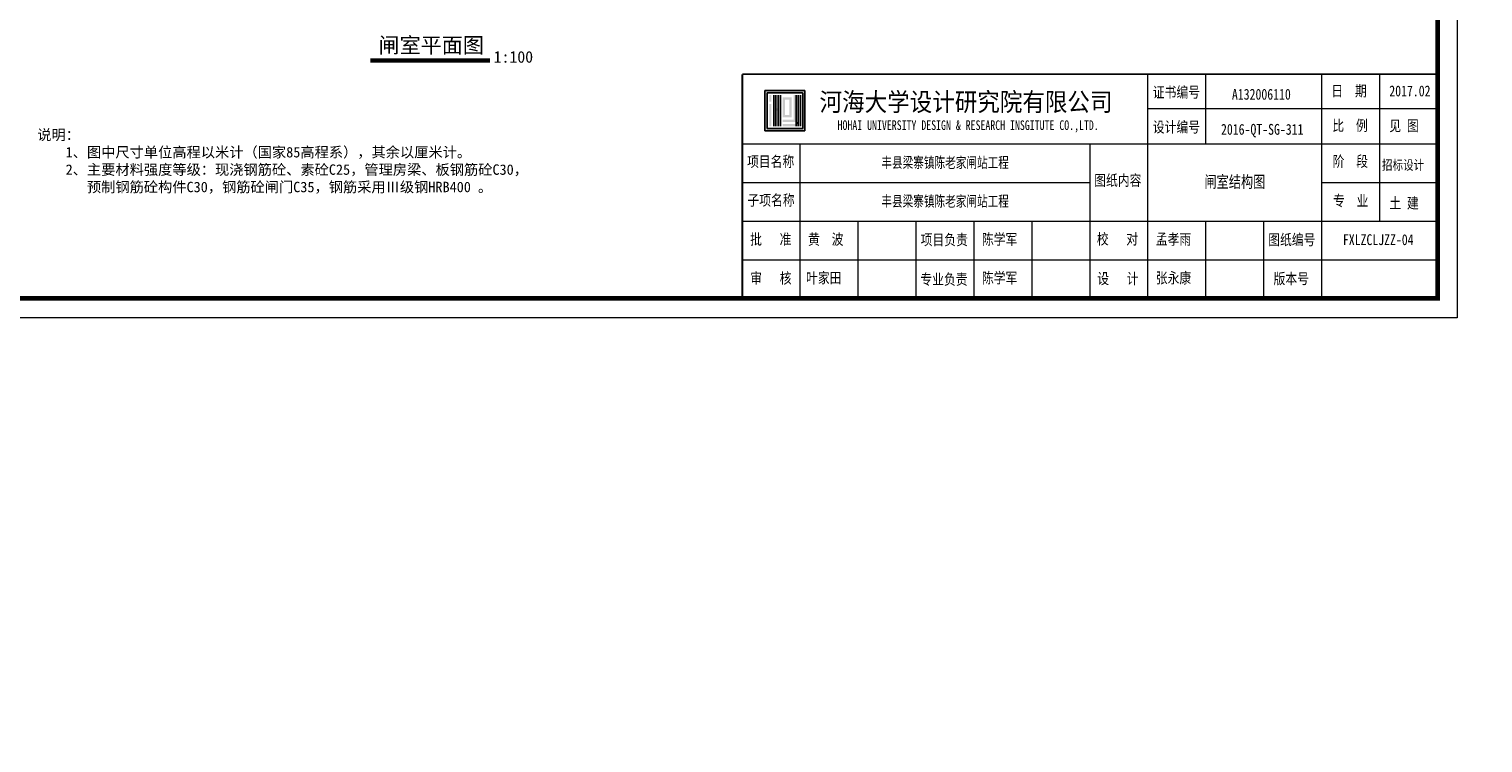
# Model space of a CAD drawing. Extents: x -13074 to 1448651, y 3648755 to 8081248.
# Tile 57 of 173: x 558801 to 559177, y 3858375 to 3858560. Entities that reach past the tile are written whole.
import ezdxf

# ---------------------------------------------------------------- set-up
doc = ezdxf.new("R2010")
doc.units = 0
doc.header["$PDMODE"] = 32
doc.header["$PDSIZE"] = 0.2
doc.layers.get('0').update_dxf_attribs({"linetype": 'CONTINUOUS'})
doc.layers.get('Defpoints').update_dxf_attribs({"linetype": 'CONTINUOUS'})
for name, color, linetype, lineweight in [('0.13填充', 8, 'CONTINUOUS', 9), ('SHEET', 1, 'CONTINUOUS', 15), ('文字', 7, 'CONTINUOUS', 15)]:
    doc.layers.add(name, color=color, linetype=linetype, lineweight=lineweight)
doc.layers.add('HOHAITK', color=7, linetype='CONTINUOUS')
doc.layers.add('PUB_DIM', color=3, linetype='CONTINUOUS')
doc.styles.add('-仿宋_GB2312', font='FangSong_GB2312.ttf')
doc.styles.add('FHZ', font='FangSong_GB2312.ttf', dxfattribs={"width": 0.707, "height": 300})
doc.styles.add('HOHAITK', font='simhei.ttf')
doc.styles.add('TSSD_Dimension', font='tssdeng.shx', dxfattribs={"width": 0.7, "bigfont": '1hztxt.shx'})
doc.dimstyles.new('TSSD_100_100', dxfattribs={"dimtxt": 300, "dimasz": 100, "dimexe": 100, "dimexo": 250, "dimgap": 100, "dimtad": 1, "dimdec": 0, "dimzin": 0, "dimdsep": 46, "dimtxsty": 'TSSD_Dimension', "dimblk": 'ARCHTICK', "dimcen": 0, "dimdle": 100, "dimclrt": 7, "dimadec": 0, "dimazin": 0, "dimtfac": 1, "dimtdec": 0, "dimtix": 1, "dimtmove": 2, "dimatfit": 3, "dimfxl": 1, "dimtolj": 1, "dimtzin": 0, "dimarcsym": 0})

# ---------------------------------------------------------------- blocks, each defined once
blk = doc.blocks.new('_ARCHTICK')
at = {"color": 0, "linetype": 'ByBlock', "const_width": 0.15}
blk.add_lwpolyline([(-0.5, -0.5), (0.5, 0.5)], dxfattribs=at)
blk = doc.blocks.new('*D1656')
at = {"layer": 'Defpoints', "color": 0, "lineweight": 13}
for p in [(795706, 267581), (795535, 266220), (795733, 266164), (795134, 265865), (795134, 265865)]:
    blk.add_point(p, dxfattribs=at)
at = {"layer": 'PUB_DIM', "color": 0, "lineweight": -2}
blk.add_arc((795134, 265865), 536, 26.5651, 71.5651, dxfattribs=at)
at = {"layer": 'PUB_DIM', "color": 0, "lineweight": -2, "xscale": 100, "yscale": 100, "zscale": 100}
for p, rotation in [((795303, 266373), 161.5650511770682), ((795614, 266104), 296.5650511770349)]:
    blk.add_blockref('_ARCHTICK', p, dxfattribs=dict(at, rotation=rotation))
blk = doc.blocks.new('123')
at = {"layer": 'PUB_DIM', "color": 7}
dim = blk.add_angular_dim_2l(base=(795535.2, 266220.4), line1=((795732.5, 266163.8), (795133.8, 265864.5)), line2=((795133.8, 265864.5), (795706, 267580.9)), text=' ', dimstyle='TSSD_100_100', dxfattribs=at)
dim.commit()
dim.dimension.update_dxf_attribs({"geometry": '*D1656', "text_midpoint": (426562.1, 722353.3)})

msp = doc.modelspace()

# ---------------------------------------------------------------- hatches: boundary and pattern name
at = {"layer": 'HOHAITK', "ltscale": 1000}
h = msp.add_hatch(color=7, dxfattribs=at)
h.paths.add_polyline_path([(559001.934, 3858533.849, 0.4142136), (559002.022, 3858533.937), (559002.022, 3858544.162, 0.4142136), (559001.934, 3858544.249), (558991.709, 3858544.249, 0.4142136), (558991.622, 3858544.162), (558991.622, 3858533.937, 0.4142136), (558991.709, 3858533.849)])
h.paths.add_polyline_path([(558992.2, 3858534.427), (558992.2, 3858543.672), (559001.444, 3858543.672), (559001.444, 3858534.427)], flags=16)
at = {"layer": 'HOHAITK'}
h = msp.add_hatch(color=7, dxfattribs=at)
h.paths.add_polyline_path([(558993.355, 3858543.094), (558992.777, 3858543.094), (558992.777, 3858542.516), (558993.355, 3858542.516)])
h.paths.add_polyline_path([(558993.355, 3858542.516), (558992.777, 3858542.516), (558992.777, 3858541.938), (558993.355, 3858541.938)])
h.paths.add_polyline_path([(558993.355, 3858541.938), (558992.777, 3858541.938), (558992.777, 3858541.36), (558993.355, 3858541.36)])
h.paths.add_polyline_path([(558993.355, 3858540.783), (558992.777, 3858540.783), (558992.777, 3858540.205), (558993.355, 3858540.205)])
h.paths.add_polyline_path([(558993.355, 3858540.205), (558992.777, 3858540.205), (558992.777, 3858539.627), (558993.355, 3858539.627)])
h.paths.add_polyline_path([(558993.355, 3858539.627), (558992.777, 3858539.627), (558992.777, 3858539.049), (558993.355, 3858539.049)])
h.paths.add_polyline_path([(558993.355, 3858539.049), (558992.777, 3858539.049), (558992.777, 3858538.472), (558993.355, 3858538.472)])
h.paths.add_polyline_path([(558993.355, 3858538.472), (558992.777, 3858538.472), (558992.777, 3858537.894), (558993.355, 3858537.894)])
h.paths.add_polyline_path([(558993.355, 3858537.894), (558992.777, 3858537.894), (558992.777, 3858537.316), (558993.355, 3858537.316)])
h.paths.add_polyline_path([(558993.355, 3858537.316), (558992.777, 3858537.316), (558992.777, 3858536.738), (558993.355, 3858536.738)])
h.paths.add_polyline_path([(558993.355, 3858536.738), (558992.777, 3858536.738), (558992.777, 3858536.16), (558993.355, 3858536.16)])
h.paths.add_polyline_path([(558993.355, 3858536.16), (558992.777, 3858536.16), (558992.777, 3858535.583), (558993.355, 3858535.583)])
h.paths.add_polyline_path([(558993.355, 3858535.583), (558992.777, 3858535.583), (558992.777, 3858535.005), (558993.355, 3858535.005)])
h = msp.add_hatch(color=7, dxfattribs=at)
h.paths.add_polyline_path([(558994.511, 3858543.094), (558993.933, 3858543.094), (558993.933, 3858542.516), (558994.511, 3858542.516)])
h.paths.add_polyline_path([(558994.511, 3858542.516), (558993.933, 3858542.516), (558993.933, 3858541.938), (558994.511, 3858541.938)])
h.paths.add_polyline_path([(558994.511, 3858541.938), (558993.933, 3858541.938), (558993.933, 3858541.36), (558994.511, 3858541.36)])
h.paths.add_polyline_path([(558994.511, 3858541.36), (558993.933, 3858541.36), (558993.933, 3858540.783), (558994.511, 3858540.783)])
h.paths.add_polyline_path([(558994.511, 3858540.783), (558993.933, 3858540.783), (558993.933, 3858540.205), (558994.511, 3858540.205)])
h.paths.add_polyline_path([(558994.511, 3858540.205), (558993.933, 3858540.205), (558993.933, 3858539.627), (558994.511, 3858539.627)])
h.paths.add_polyline_path([(558994.511, 3858539.627), (558993.933, 3858539.627), (558993.933, 3858539.049), (558994.511, 3858539.049)])
h.paths.add_polyline_path([(558994.511, 3858539.049), (558993.933, 3858539.049), (558993.933, 3858538.472), (558994.511, 3858538.472)])
h.paths.add_polyline_path([(558994.511, 3858538.472), (558993.933, 3858538.472), (558993.933, 3858537.894), (558994.511, 3858537.894)])
h.paths.add_polyline_path([(558994.511, 3858537.894), (558993.933, 3858537.894), (558993.933, 3858537.316), (558994.511, 3858537.316)])
h.paths.add_polyline_path([(558994.511, 3858537.316), (558993.933, 3858537.316), (558993.933, 3858536.738), (558994.511, 3858536.738)])
h.paths.add_polyline_path([(558994.511, 3858536.738), (558993.933, 3858536.738), (558993.933, 3858536.16), (558994.511, 3858536.16)])
h.paths.add_polyline_path([(558994.511, 3858536.16), (558993.933, 3858536.16), (558993.933, 3858535.583), (558994.511, 3858535.583)])
h.paths.add_polyline_path([(558994.511, 3858535.583), (558993.933, 3858535.583), (558993.933, 3858535.005), (558994.511, 3858535.005)])
h = msp.add_hatch(color=7, dxfattribs=at)
h.paths.add_polyline_path([(558995.088, 3858539.627), (558994.511, 3858539.627), (558994.511, 3858539.049), (558995.088, 3858539.049)])
h.paths.add_polyline_path([(558995.666, 3858539.627), (558995.088, 3858539.627), (558995.088, 3858539.049), (558995.666, 3858539.049)])
h.paths.add_polyline_path([(558995.666, 3858540.205), (558995.088, 3858540.205), (558995.088, 3858539.627), (558995.666, 3858539.627)])
h.paths.add_polyline_path([(558995.666, 3858540.783), (558995.088, 3858540.783), (558995.088, 3858540.205), (558995.666, 3858540.205)])
h.paths.add_polyline_path([(558995.666, 3858541.36), (558995.088, 3858541.36), (558995.088, 3858540.783), (558995.666, 3858540.783)])
h.paths.add_polyline_path([(558995.666, 3858541.938), (558995.088, 3858541.938), (558995.088, 3858541.36), (558995.666, 3858541.36)])
h.paths.add_polyline_path([(558995.666, 3858542.516), (558995.088, 3858542.516), (558995.088, 3858541.938), (558995.666, 3858541.938)])
h.paths.add_polyline_path([(558995.666, 3858543.094), (558995.088, 3858543.094), (558995.088, 3858542.516), (558995.666, 3858542.516)])
h.paths.add_polyline_path([(558995.666, 3858539.049), (558995.088, 3858539.049), (558995.088, 3858538.472), (558995.666, 3858538.472)])
h.paths.add_polyline_path([(558995.666, 3858538.472), (558995.088, 3858538.472), (558995.088, 3858537.894), (558995.666, 3858537.894)])
h.paths.add_polyline_path([(558995.666, 3858537.894), (558995.088, 3858537.894), (558995.088, 3858537.316), (558995.666, 3858537.316)])
h.paths.add_polyline_path([(558995.666, 3858537.316), (558995.088, 3858537.316), (558995.088, 3858536.738), (558995.666, 3858536.738)])
h.paths.add_polyline_path([(558995.666, 3858536.738), (558995.088, 3858536.738), (558995.088, 3858536.16), (558995.666, 3858536.16)])
h.paths.add_polyline_path([(558995.666, 3858536.16), (558995.088, 3858536.16), (558995.088, 3858535.583), (558995.666, 3858535.583)])
h.paths.add_polyline_path([(558995.666, 3858535.583), (558995.088, 3858535.583), (558995.088, 3858535.005), (558995.666, 3858535.005)])
h = msp.add_hatch(color=7, dxfattribs=at)
h.paths.add_polyline_path([(558996.822, 3858536.738), (558996.244, 3858536.738), (558996.244, 3858536.16), (558996.822, 3858536.16)])
h.paths.add_polyline_path([(558997.4, 3858536.738), (558996.822, 3858536.738), (558996.822, 3858536.16), (558997.4, 3858536.16)])
h.paths.add_polyline_path([(558997.977, 3858536.738), (558997.4, 3858536.738), (558997.4, 3858536.16), (558997.977, 3858536.16)])
h.paths.add_polyline_path([(558998.555, 3858536.738), (558997.977, 3858536.738), (558997.977, 3858536.16), (558998.555, 3858536.16)])
h.paths.add_polyline_path([(558999.133, 3858536.738), (558998.555, 3858536.738), (558998.555, 3858536.16), (558999.133, 3858536.16)])
h.paths.add_polyline_path([(558999.711, 3858536.738), (558999.133, 3858536.738), (558999.133, 3858536.16), (558999.711, 3858536.16)])
h.paths.add_polyline_path([(558999.711, 3858537.316), (558999.133, 3858537.316), (558999.133, 3858536.738), (558999.711, 3858536.738)])
h.paths.add_polyline_path([(558999.711, 3858537.894), (558999.133, 3858537.894), (558999.133, 3858537.316), (558999.711, 3858537.316)])
h.paths.add_polyline_path([(558999.711, 3858538.472), (558999.133, 3858538.472), (558999.133, 3858537.894), (558999.711, 3858537.894)])
h.paths.add_polyline_path([(558999.711, 3858539.049), (558999.133, 3858539.049), (558999.133, 3858538.472), (558999.711, 3858538.472)])
h.paths.add_polyline_path([(558999.711, 3858539.627), (558999.133, 3858539.627), (558999.133, 3858539.049), (558999.711, 3858539.049)])
h.paths.add_polyline_path([(558999.711, 3858540.205), (558999.133, 3858540.205), (558999.133, 3858539.627), (558999.711, 3858539.627)])
h.paths.add_polyline_path([(558999.711, 3858540.783), (558999.133, 3858540.783), (558999.133, 3858540.205), (558999.711, 3858540.205)])
h.paths.add_polyline_path([(558999.711, 3858541.36), (558999.133, 3858541.36), (558999.133, 3858540.783), (558999.711, 3858540.783)])
h.paths.add_polyline_path([(558999.711, 3858541.938), (558999.133, 3858541.938), (558999.133, 3858541.36), (558999.711, 3858541.36)])
h.paths.add_polyline_path([(558999.711, 3858542.516), (558999.133, 3858542.516), (558999.133, 3858541.938), (558999.711, 3858541.938)])
h.paths.add_polyline_path([(558999.711, 3858543.094), (558999.133, 3858543.094), (558999.133, 3858542.516), (558999.711, 3858542.516)])
h.paths.add_polyline_path([(558996.822, 3858535.583), (558996.244, 3858535.583), (558996.244, 3858535.005), (558996.822, 3858535.005)])
h.paths.add_polyline_path([(558997.4, 3858535.583), (558996.822, 3858535.583), (558996.822, 3858535.005), (558997.4, 3858535.005)])
h.paths.add_polyline_path([(558997.977, 3858535.583), (558997.4, 3858535.583), (558997.4, 3858535.005), (558997.977, 3858535.005)])
h.paths.add_polyline_path([(558998.555, 3858535.583), (558997.977, 3858535.583), (558997.977, 3858535.005), (558998.555, 3858535.005)])
h.paths.add_polyline_path([(558999.133, 3858535.583), (558998.555, 3858535.583), (558998.555, 3858535.005), (558999.133, 3858535.005)])
h.paths.add_polyline_path([(558999.711, 3858535.583), (558999.133, 3858535.583), (558999.133, 3858535.005), (558999.711, 3858535.005)])
h.paths.add_polyline_path([(559000.288, 3858535.583), (558999.711, 3858535.583), (558999.711, 3858535.005), (559000.288, 3858535.005)])
h.paths.add_polyline_path([(559000.866, 3858535.583), (559000.288, 3858535.583), (559000.288, 3858535.005), (559000.866, 3858535.005)])
h.paths.add_polyline_path([(559000.866, 3858536.16), (559000.288, 3858536.16), (559000.288, 3858535.583), (559000.866, 3858535.583)])
h.paths.add_polyline_path([(559000.866, 3858536.738), (559000.288, 3858536.738), (559000.288, 3858536.16), (559000.866, 3858536.16)])
h.paths.add_polyline_path([(559000.866, 3858537.316), (559000.288, 3858537.316), (559000.288, 3858536.738), (559000.866, 3858536.738)])
h.paths.add_polyline_path([(559000.866, 3858537.894), (559000.288, 3858537.894), (559000.288, 3858537.316), (559000.866, 3858537.316)])
h.paths.add_polyline_path([(559000.866, 3858538.472), (559000.288, 3858538.472), (559000.288, 3858537.894), (559000.866, 3858537.894)])
h.paths.add_polyline_path([(559000.866, 3858539.049), (559000.288, 3858539.049), (559000.288, 3858538.472), (559000.866, 3858538.472)])
h.paths.add_polyline_path([(559000.866, 3858539.627), (559000.288, 3858539.627), (559000.288, 3858539.049), (559000.866, 3858539.049)])
h.paths.add_polyline_path([(559000.866, 3858540.205), (559000.288, 3858540.205), (559000.288, 3858539.627), (559000.866, 3858539.627)])
h.paths.add_polyline_path([(559000.866, 3858540.783), (559000.288, 3858540.783), (559000.288, 3858540.205), (559000.866, 3858540.205)])
h.paths.add_polyline_path([(559000.866, 3858541.36), (559000.288, 3858541.36), (559000.288, 3858540.783), (559000.866, 3858540.783)])
h.paths.add_polyline_path([(559000.866, 3858541.938), (559000.288, 3858541.938), (559000.288, 3858541.36), (559000.866, 3858541.36)])
h.paths.add_polyline_path([(559000.866, 3858542.516), (559000.288, 3858542.516), (559000.288, 3858541.938), (559000.866, 3858541.938)])
h.paths.add_polyline_path([(559000.866, 3858543.094), (559000.288, 3858543.094), (559000.288, 3858542.516), (559000.866, 3858542.516)])
h = msp.add_hatch(color=7, dxfattribs=at)
h.paths.add_polyline_path([(558996.822, 3858537.894), (558996.244, 3858537.894), (558996.244, 3858537.316), (558996.822, 3858537.316)])
h.paths.add_polyline_path([(558997.4, 3858537.894), (558996.822, 3858537.894), (558996.822, 3858537.316), (558997.4, 3858537.316)])
h.paths.add_polyline_path([(558997.977, 3858537.894), (558997.4, 3858537.894), (558997.4, 3858537.316), (558997.977, 3858537.316)])
h.paths.add_polyline_path([(558998.555, 3858537.894), (558997.977, 3858537.894), (558997.977, 3858537.316), (558998.555, 3858537.316)])
h.paths.add_polyline_path([(558998.555, 3858538.472), (558997.977, 3858538.472), (558997.977, 3858537.894), (558998.555, 3858537.894)])
h.paths.add_polyline_path([(558998.555, 3858539.049), (558997.977, 3858539.049), (558997.977, 3858538.472), (558998.555, 3858538.472)])
h.paths.add_polyline_path([(558998.555, 3858539.627), (558997.977, 3858539.627), (558997.977, 3858539.049), (558998.555, 3858539.049)])
h.paths.add_polyline_path([(558998.555, 3858540.205), (558997.977, 3858540.205), (558997.977, 3858539.627), (558998.555, 3858539.627)])
h.paths.add_polyline_path([(558998.555, 3858540.783), (558997.977, 3858540.783), (558997.977, 3858540.205), (558998.555, 3858540.205)])
h.paths.add_polyline_path([(558998.555, 3858541.36), (558997.977, 3858541.36), (558997.977, 3858540.783), (558998.555, 3858540.783)])
h.paths.add_polyline_path([(558998.555, 3858541.938), (558997.977, 3858541.938), (558997.977, 3858541.36), (558998.555, 3858541.36)])
h.paths.add_polyline_path([(558998.555, 3858542.516), (558997.977, 3858542.516), (558997.977, 3858541.938), (558998.555, 3858541.938)])
h.paths.add_polyline_path([(558997.977, 3858542.516), (558997.4, 3858542.516), (558997.4, 3858541.938), (558997.977, 3858541.938)])
h.paths.add_polyline_path([(558997.4, 3858542.516), (558996.822, 3858542.516), (558996.822, 3858541.938), (558997.4, 3858541.938)])
h.paths.add_polyline_path([(558996.822, 3858542.516), (558996.244, 3858542.516), (558996.244, 3858541.938), (558996.822, 3858541.938)])
h.paths.add_polyline_path([(558996.822, 3858541.938), (558996.244, 3858541.938), (558996.244, 3858541.36), (558996.822, 3858541.36)])
h.paths.add_polyline_path([(558996.822, 3858541.36), (558996.244, 3858541.36), (558996.244, 3858540.783), (558996.822, 3858540.783)])
h.paths.add_polyline_path([(558996.822, 3858540.783), (558996.244, 3858540.783), (558996.244, 3858540.205), (558996.822, 3858540.205)])
h.paths.add_polyline_path([(558996.822, 3858540.205), (558996.244, 3858540.205), (558996.244, 3858539.627), (558996.822, 3858539.627)])
h.paths.add_polyline_path([(558996.822, 3858539.627), (558996.244, 3858539.627), (558996.244, 3858539.049), (558996.822, 3858539.049)])
h.paths.add_polyline_path([(558996.822, 3858539.049), (558996.244, 3858539.049), (558996.244, 3858538.472), (558996.822, 3858538.472)])
h.paths.add_polyline_path([(558996.822, 3858538.472), (558996.244, 3858538.472), (558996.244, 3858537.894), (558996.822, 3858537.894)])
msp.add_hatch(color=7, dxfattribs=at).paths.add_polyline_path([(559000.288, 3858536.16), (558999.711, 3858536.16), (558999.711, 3858535.583), (559000.288, 3858535.583)])

# ---------------------------------------------------------------- linework, layer by layer
at = {"layer": '0.13填充', "lineweight": 40, "ltscale": 0.005}
msp.add_line((558889.571, 3858552.238), (558920.419, 3858552.238), dxfattribs=at)
at = {"layer": '0.13填充', "ltscale": 0.005}
msp.add_line((558889.571, 3858551.691), (558920.419, 3858551.691), dxfattribs=at)
at = {"layer": 'HOHAITK', "color": 7}
for p, q in [((558993.933, 3858543.094), (558993.933, 3858535.005)), ((558994.511, 3858543.094), (558994.511, 3858535.005)), ((558995.088, 3858543.094), (558995.088, 3858535.005)), ((558995.666, 3858543.094), (558995.666, 3858535.005)), ((558999.711, 3858543.094), (558999.711, 3858535.005)), ((559000.288, 3858543.094), (559000.288, 3858535.005)), ((559000.866, 3858535.005), (559000.866, 3858543.094))]:
    msp.add_line(p, q, dxfattribs=at)
for points in [[(558991.709, 3858544.249), (559001.934, 3858544.249, -0.4142136), (559002.022, 3858544.162), (559002.022, 3858533.937, -0.4142136), (559001.934, 3858533.849), (558991.709, 3858533.849, -0.4142136), (558991.622, 3858533.937), (558991.622, 3858544.162, -0.4142136)], [(558992.287, 3858543.672), (559001.356, 3858543.672, -0.4142136), (559001.444, 3858543.584), (559001.444, 3858534.515, -0.4142136), (559001.356, 3858534.427), (558992.287, 3858534.427, -0.4142136), (558992.2, 3858534.515), (558992.2, 3858543.584, -0.4142136)]]:
    msp.add_lwpolyline(points, format="xyb", close=True, dxfattribs=at)
at = {"layer": 'SHEET', "color": 7}
for p, q in [((559090.797, 3858530.489), (559090.797, 3858548.489)), ((559105.797, 3858530.489), (559105.797, 3858548.489)), ((559135.797, 3858530.489), (559135.797, 3858548.489)), ((559150.797, 3858510.489), (559150.797, 3858548.489)), ((559165.797, 3858539.489), (559090.797, 3858539.489)), ((558985.797, 3858530.489), (559165.797, 3858530.489)), ((558985.797, 3858490.489), (558985.797, 3858530.489)), ((558985.797, 3858530.489), (559060.797, 3858530.489)), ((559000.797, 3858490.489), (559000.797, 3858530.489)), ((559075.797, 3858490.489), (559075.797, 3858530.489)), ((559090.797, 3858490.489), (559090.797, 3858530.489)), ((559135.797, 3858490.489), (559135.797, 3858530.489)), ((559135.797, 3858510.489), (559135.797, 3858530.489)), ((558985.797, 3858520.489), (559075.797, 3858520.489)), ((559135.797, 3858520.489), (559165.797, 3858520.489)), ((558985.797, 3858510.489), (559165.797, 3858510.489)), ((559015.797, 3858490.489), (559015.797, 3858510.489)), ((559030.797, 3858490.489), (559030.797, 3858510.489)), ((559045.797, 3858490.489), (559045.797, 3858510.489)), ((559060.797, 3858490.489), (559060.797, 3858510.489)), ((559105.797, 3858490.489), (559105.797, 3858510.489)), ((559120.797, 3858490.489), (559120.797, 3858510.489)), ((559165.797, 3858490.489), (559165.797, 3858510.489)), ((558985.797, 3858500.489), (559165.797, 3858500.489))]:
    msp.add_line(p, q, dxfattribs=at)
msp.add_lwpolyline([(559170.797, 3858485.489), (558750.798, 3858485.489), (558750.798, 3858782.489), (559170.797, 3858782.489)], close=True, dxfattribs=at)
at = {"layer": 'SHEET', "color": 7, "const_width": 1.2}
msp.add_lwpolyline([(558775.797, 3858777.489), (559165.797, 3858777.489), (559165.797, 3858490.489), (558775.797, 3858490.489)], close=True, dxfattribs=at)
at = {"layer": 'SHEET', "color": 7, "const_width": 0.5}
for points in [[(558985.797, 3858490.489), (558985.797, 3858548.489)], [(558985.797, 3858548.489), (559165.797, 3858548.489)]]:
    msp.add_lwpolyline(points, dxfattribs=at)

# ---------------------------------------------------------------- block references
at = {"linetype": 'Continuous', "lineweight": 13, "xscale": 0.01000000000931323, "yscale": 0.009999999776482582, "zscale": 0.01}
msp.add_blockref('123', (552983.124, 3855442.078), dxfattribs=at)

# ---------------------------------------------------------------- texts
at = {"color": 7, "insert": (559113.297, 3858520.489), "char_height": 3.08571, "width": 44.99997, "attachment_point": 5, "style": 'FHZ'}
msp.add_mtext('{\\W0.75;闸室结构图}', dxfattribs=at)
at = {"layer": 'HOHAITK', "color": 7, "style": 'HOHAITK'}
for s, height, width, p in [('河海大学设计研究院有限公司', 4.75, 0.9, (559005.805, 3858538.942)), ('HOHAI UNIVERSITY DESIGN & RESEARCH INSGITUTE CO.,LTD.', 2.5, 0.75, (559010.455, 3858534.051))]:
    msp.add_text(s, height=height, dxfattribs=dict(at, width=width)).set_placement(p)
at = {"layer": 'SHEET', "color": 7, "style": 'FHZ', "width": 0.8}
for s, height, p in [('证书编号', 2.8, (559092.045, 3858542.435)), ('日  期', 2.8, (559138.255, 3858542.759)), ('2017.02', 2.8, (559153.255, 3858542.759)), ('A132006110', 2.8, (559112.529, 3858541.901)), ('设计编号', 2.8, (559092.05, 3858533.435)), ('比  例', 2.8, (559138.518, 3858533.816)), ('见 图', 2.8, (559153.255, 3858533.759)), ('项目名称', 2.8, (558987.033, 3858524.499)), ('阶  段', 2.8, (559138.586, 3858524.546)), ('招标设计', 2.5, (559151.369, 3858523.759)), ('图纸内容', 2.8, (559076.886, 3858519.641)), ('子项名称', 2.8, (558987.137, 3858514.499)), ('专  业', 2.8, (559138.709, 3858514.37)), ('土 建', 2.8, (559153.255, 3858513.759)), ('批   准', 2.8, (558987.827, 3858504.387)), ('黄  波', 2.8, (559002.827, 3858504.387)), ('项目负责', 2.8, (559031.956, 3858504.258)), ('陈学军', 2.8, (559047.827, 3858504.387)), ('校   对', 2.8, (559077.565, 3858504.451)), ('孟孝雨', 2.8, (559092.827, 3858504.387)), ('图纸编号', 2.8, (559121.92, 3858504.28)), ('FXLZCLJZZ-04', 2.8, (559141.248, 3858504.28)), ('审   核', 2.8, (558987.862, 3858494.322)), ('叶家田', 2.8, (559002.309, 3858494.387)), ('专业负责', 2.8, (559031.884, 3858494.023)), ('陈学军', 2.8, (559047.827, 3858494.387)), ('设   计', 2.8, (559077.684, 3858494.211)), ('张永康', 2.8, (559092.827, 3858494.387)), ('版本号', 2.8, (559123.302, 3858494.209))]:
    msp.add_text(s, height=height, dxfattribs=at).set_placement(p)
at = {"layer": 'SHEET', "color": 1, "style": 'FHZ', "width": 0.8}
msp.add_text('2016-QT-SG-311', height=2.8, dxfattribs=at).set_placement((559109.7, 3858532.825))
at = {"layer": 'SHEET', "color": 7, "char_height": 2.8, "width": 74.99994, "attachment_point": 5, "style": 'FHZ'}
for insert in [(559038.297, 3858525.489), (559038.297, 3858515.489)]:
    msp.add_mtext('{\\W0.72;丰县梁寨镇陈老家闸站工程}', dxfattribs=dict(at, insert=insert))
at = {"layer": '文字', "color": 7, "attachment_point": 1, "style": '-仿宋_GB2312'}
for s, insert, char_height, width in [('闸室平面图', (558891.657, 3858558.004), 4, 38.01372), ('1:100', (558921.452, 3858554.46), 3, 10.28955), ('说明：\\P    1、图中尺寸单位高程以米计（国家85高程系），其余以厘米计。\\P    2、主要材料强度等级：现浇钢筋砼、素砼C25，管理房梁、板钢筋砼C30，\\P       预制钢筋砼构件C30，钢筋砼闸门C35，钢筋采用Ⅲ级钢HRB400 。', (558803.327, 3858534.164), 2.7, 1460.56876)]:
    msp.add_mtext(s, dxfattribs=dict(at, insert=insert, char_height=char_height, width=width))

doc.saveas('drawing.dxf')
